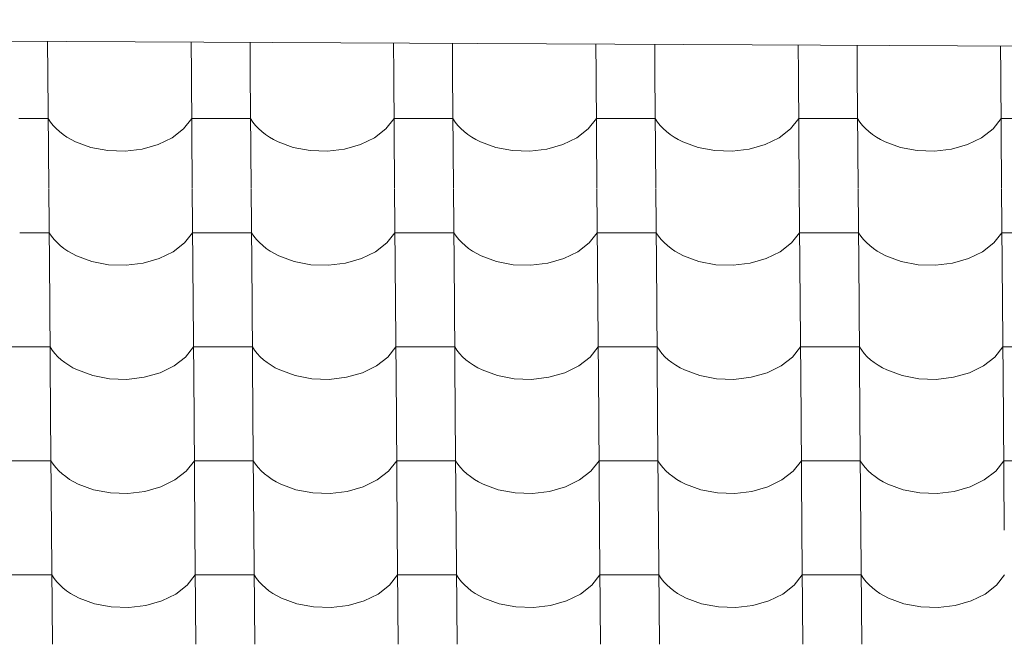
# Model space of a CAD drawing. Header units: millimetres. Extents: x -27785 to 104762, y -947 to 11132.
# Tile 36 of 146: x -16768 to -15966, y 10387 to 10896. Entities that reach past the tile are written whole.
import ezdxf

# ---------------------------------------------------------------- set-up
doc = ezdxf.new("R2010")
doc.units = ezdxf.units.MM
doc.header["$MEASUREMENT"] = 0
for name, color, linetype in [('POHLED JIŽNÍ_1_Bourané_Konstrukce - střechy a skořepiny', 7, 'Continuous'), ('POHLED JIŽNÍ_1_Bourané_Výplně - Povrchové', 7, 'Continuous'), ('POHLED JIŽNÍ_1_Konstrukce - nosné', 7, 'Continuous')]:
    doc.layers.add(name, color=color, linetype=linetype)

# ---------------------------------------------------------------- blocks, each defined once
blk = doc.blocks.new('*X2', base_point=(-29303.7, -27473.93))
at = {"layer": 'POHLED JIŽNÍ_1_Bourané_Výplně - Povrchové', "color": 7, "linetype": 'Continuous', "lineweight": 13}
for p, q in [((-16745.65, 10878.13), (-16745.45, 10851.81)), ((-16628.69, 10877.57), (-16628.49, 10851.81)), ((-16580.65, 10877.34), (-16580.45, 10851.81)), ((-16463.69, 10876.79), (-16463.49, 10851.81)), ((-16415.65, 10876.56), (-16415.46, 10851.81)), ((-16298.68, 10876), (-16298.49, 10851.81)), ((-16250.65, 10875.77), (-16250.46, 10851.81)), ((-16133.68, 10875.21), (-16133.5, 10851.81)), ((-16085.65, 10874.98), (-16085.46, 10851.81)), ((-15968.68, 10874.43), (-15968.5, 10851.81)), ((-16745.45, 10851.48), (-16744.72, 10758.8)), ((-16628.48, 10851.48), (-16627.76, 10758.8)), ((-16580.45, 10851.48), (-16579.73, 10758.8)), ((-16463.49, 10851.48), (-16462.77, 10758.8)), ((-16415.45, 10851.48), (-16414.73, 10758.8)), ((-16298.49, 10851.48), (-16297.77, 10758.8)), ((-16250.46, 10851.48), (-16249.74, 10758.8)), ((-16133.5, 10851.48), (-16132.78, 10758.8)), ((-16085.46, 10851.48), (-16084.74, 10758.8)), ((-15968.5, 10851.48), (-15967.78, 10758.8)), ((-16745.16, 10815.32), (-16769.18, 10815.32)), ((-16745.16, 10815.32), (-16743.32, 10812.53)), ((-16634.81, 10806.94), (-16628.2, 10815.32)), ((-16604.19, 10815.32), (-16628.2, 10815.32)), ((-16580.17, 10815.32), (-16604.19, 10815.32)), ((-16580.17, 10815.32), (-16578.32, 10812.53)), ((-16469.81, 10806.94), (-16463.21, 10815.32)), ((-16439.19, 10815.32), (-16463.21, 10815.32)), ((-16415.17, 10815.32), (-16439.19, 10815.32)), ((-16415.17, 10815.32), (-16413.33, 10812.53)), ((-16304.81, 10806.94), (-16298.21, 10815.32)), ((-16274.19, 10815.32), (-16298.21, 10815.32)), ((-16250.18, 10815.32), (-16274.19, 10815.32)), ((-16250.18, 10815.32), (-16248.33, 10812.53)), ((-16139.82, 10806.94), (-16133.21, 10815.32)), ((-16109.2, 10815.32), (-16133.21, 10815.32)), ((-16085.18, 10815.32), (-16109.2, 10815.32)), ((-16085.18, 10815.32), (-16083.34, 10812.53)), ((-15974.82, 10806.94), (-15968.22, 10815.32)), ((-15944.2, 10815.32), (-15968.22, 10815.32)), ((-16743.32, 10812.53), (-16741.18, 10809.83)), ((-16741.18, 10809.83), (-16738.75, 10807.25)), ((-16738.75, 10807.25), (-16736.05, 10804.78)), ((-16644.06, 10799.76), (-16634.81, 10806.94)), ((-16578.32, 10812.53), (-16576.18, 10809.83)), ((-16576.18, 10809.83), (-16573.75, 10807.25)), ((-16573.75, 10807.25), (-16571.05, 10804.78)), ((-16479.06, 10799.76), (-16469.81, 10806.94)), ((-16413.33, 10812.53), (-16411.18, 10809.83)), ((-16411.18, 10809.83), (-16408.76, 10807.25)), ((-16408.76, 10807.25), (-16406.06, 10804.78)), ((-16314.07, 10799.76), (-16304.81, 10806.94)), ((-16248.33, 10812.53), (-16246.19, 10809.83)), ((-16246.19, 10809.83), (-16243.76, 10807.25)), ((-16243.76, 10807.25), (-16241.06, 10804.78)), ((-16149.07, 10799.76), (-16139.82, 10806.94)), ((-16083.34, 10812.53), (-16081.19, 10809.83)), ((-16081.19, 10809.83), (-16078.77, 10807.25)), ((-16078.77, 10807.25), (-16076.07, 10804.78)), ((-15984.08, 10799.76), (-15974.82, 10806.94)), ((-16736.05, 10804.78), (-16733.09, 10802.45)), ((-16733.09, 10802.45), (-16729.89, 10800.28)), ((-16729.89, 10800.28), (-16726.46, 10798.26)), ((-16655.49, 10794.17), (-16644.06, 10799.76)), ((-16571.05, 10804.78), (-16568.09, 10802.45)), ((-16568.09, 10802.45), (-16564.89, 10800.28)), ((-16564.89, 10800.28), (-16561.46, 10798.26)), ((-16490.5, 10794.17), (-16479.06, 10799.76)), ((-16406.06, 10804.78), (-16403.1, 10802.45)), ((-16403.1, 10802.45), (-16399.9, 10800.28)), ((-16399.9, 10800.28), (-16396.47, 10798.26)), ((-16325.5, 10794.17), (-16314.07, 10799.76)), ((-16241.06, 10804.78), (-16238.1, 10802.45)), ((-16238.1, 10802.45), (-16234.9, 10800.28)), ((-16234.9, 10800.28), (-16231.47, 10798.26)), ((-16160.51, 10794.17), (-16149.07, 10799.76)), ((-16076.07, 10804.78), (-16073.11, 10802.45)), ((-16073.11, 10802.45), (-16069.9, 10800.28)), ((-16069.9, 10800.28), (-16066.48, 10798.26)), ((-15995.51, 10794.17), (-15984.08, 10799.76)), ((-16726.46, 10798.26), (-16722.83, 10796.41)), ((-16722.83, 10796.41), (-16710.35, 10791.84)), ((-16710.35, 10791.84), (-16696.67, 10789.25)), ((-16682.48, 10788.78), (-16668.52, 10790.45)), ((-16668.52, 10790.45), (-16655.49, 10794.17)), ((-16561.46, 10798.26), (-16557.83, 10796.41)), ((-16557.83, 10796.41), (-16545.35, 10791.84)), ((-16545.35, 10791.84), (-16531.67, 10789.25)), ((-16517.49, 10788.78), (-16503.53, 10790.45)), ((-16503.53, 10790.45), (-16490.5, 10794.17)), ((-16396.47, 10798.26), (-16392.83, 10796.41)), ((-16392.83, 10796.41), (-16380.35, 10791.84)), ((-16380.35, 10791.84), (-16366.67, 10789.25)), ((-16352.49, 10788.78), (-16338.53, 10790.45)), ((-16338.53, 10790.45), (-16325.5, 10794.17)), ((-16231.47, 10798.26), (-16227.84, 10796.41)), ((-16227.84, 10796.41), (-16215.36, 10791.84)), ((-16215.36, 10791.84), (-16201.68, 10789.25)), ((-16187.5, 10788.78), (-16173.53, 10790.45)), ((-16173.53, 10790.45), (-16160.51, 10794.17)), ((-16066.48, 10798.26), (-16062.84, 10796.41)), ((-16062.84, 10796.41), (-16050.36, 10791.84)), ((-16050.36, 10791.84), (-16036.68, 10789.25)), ((-16022.5, 10788.78), (-16008.54, 10790.45)), ((-16008.54, 10790.45), (-15995.51, 10794.17)), ((-16696.67, 10789.25), (-16682.48, 10788.78)), ((-16531.67, 10789.25), (-16517.49, 10788.78)), ((-16366.67, 10789.25), (-16352.49, 10788.78)), ((-16201.68, 10789.25), (-16187.5, 10788.78)), ((-16036.68, 10789.25), (-16022.5, 10788.78)), ((-16744.72, 10758.47), (-16744, 10665.79)), ((-16627.76, 10758.47), (-16627.04, 10665.79)), ((-16579.73, 10758.47), (-16579.01, 10665.79)), ((-16462.76, 10758.47), (-16462.04, 10665.79)), ((-16414.73, 10758.47), (-16414.01, 10665.79)), ((-16297.77, 10758.47), (-16297.05, 10665.79)), ((-16249.73, 10758.47), (-16249.01, 10665.79)), ((-16132.77, 10758.47), (-16132.05, 10665.79)), ((-16084.74, 10758.47), (-16084.02, 10665.79)), ((-15967.78, 10758.47), (-15967.06, 10665.79)), ((-16744.44, 10722.31), (-16768.46, 10722.31)), ((-16744.44, 10722.31), (-16742.6, 10719.52)), ((-16742.6, 10719.52), (-16740.45, 10716.82)), ((-16634.08, 10713.93), (-16627.48, 10722.31)), ((-16603.46, 10722.31), (-16627.48, 10722.31)), ((-16579.45, 10722.31), (-16603.46, 10722.31)), ((-16579.45, 10722.31), (-16577.6, 10719.52)), ((-16577.6, 10719.52), (-16575.46, 10716.82)), ((-16469.09, 10713.93), (-16462.48, 10722.31)), ((-16438.47, 10722.31), (-16462.48, 10722.31)), ((-16414.45, 10722.31), (-16438.47, 10722.31)), ((-16414.45, 10722.31), (-16412.6, 10719.52)), ((-16412.6, 10719.52), (-16410.46, 10716.82)), ((-16304.09, 10713.93), (-16297.49, 10722.31)), ((-16273.47, 10722.31), (-16297.49, 10722.31)), ((-16249.45, 10722.31), (-16273.47, 10722.31)), ((-16249.45, 10722.31), (-16247.61, 10719.52)), ((-16247.61, 10719.52), (-16245.47, 10716.82)), ((-16139.09, 10713.93), (-16132.49, 10722.31)), ((-16108.47, 10722.31), (-16132.49, 10722.31)), ((-16084.46, 10722.31), (-16108.47, 10722.31)), ((-16084.46, 10722.31), (-16082.61, 10719.52)), ((-16082.61, 10719.52), (-16080.47, 10716.82)), ((-15974.1, 10713.93), (-15967.5, 10722.31)), ((-15943.48, 10722.31), (-15967.5, 10722.31)), ((-16740.45, 10716.82), (-16738.03, 10714.24)), ((-16738.03, 10714.24), (-16735.33, 10711.77)), ((-16735.33, 10711.77), (-16732.37, 10709.45)), ((-16643.34, 10706.76), (-16634.08, 10713.93)), ((-16575.46, 10716.82), (-16573.03, 10714.24)), ((-16573.03, 10714.24), (-16570.33, 10711.77)), ((-16570.33, 10711.77), (-16567.37, 10709.45)), ((-16478.34, 10706.76), (-16469.09, 10713.93)), ((-16410.46, 10716.82), (-16408.03, 10714.24)), ((-16408.03, 10714.24), (-16405.33, 10711.77)), ((-16405.33, 10711.77), (-16402.37, 10709.45)), ((-16313.34, 10706.76), (-16304.09, 10713.93)), ((-16245.47, 10716.82), (-16243.04, 10714.24)), ((-16243.04, 10714.24), (-16240.34, 10711.77)), ((-16240.34, 10711.77), (-16237.38, 10709.45)), ((-16148.35, 10706.76), (-16139.09, 10713.93)), ((-16080.47, 10716.82), (-16078.04, 10714.24)), ((-16078.04, 10714.24), (-16075.34, 10711.77)), ((-16075.34, 10711.77), (-16072.38, 10709.45)), ((-15983.35, 10706.76), (-15974.1, 10713.93)), ((-16732.37, 10709.45), (-16729.16, 10707.27)), ((-16729.16, 10707.27), (-16725.74, 10705.25)), ((-16725.74, 10705.25), (-16722.1, 10703.4)), ((-16722.1, 10703.4), (-16709.62, 10698.83)), ((-16654.77, 10701.16), (-16643.34, 10706.76)), ((-16567.37, 10709.45), (-16564.17, 10707.27)), ((-16564.17, 10707.27), (-16560.74, 10705.25)), ((-16560.74, 10705.25), (-16557.11, 10703.4)), ((-16557.11, 10703.4), (-16544.63, 10698.83)), ((-16489.77, 10701.16), (-16478.34, 10706.76)), ((-16402.37, 10709.45), (-16399.17, 10707.27)), ((-16399.17, 10707.27), (-16395.75, 10705.25)), ((-16395.75, 10705.25), (-16392.11, 10703.4)), ((-16392.11, 10703.4), (-16379.63, 10698.83)), ((-16324.78, 10701.16), (-16313.34, 10706.76)), ((-16237.38, 10709.45), (-16234.18, 10707.27)), ((-16234.18, 10707.27), (-16230.75, 10705.25)), ((-16230.75, 10705.25), (-16227.11, 10703.4)), ((-16227.11, 10703.4), (-16214.63, 10698.83)), ((-16159.78, 10701.16), (-16148.35, 10706.76)), ((-16072.38, 10709.45), (-16069.18, 10707.27)), ((-16069.18, 10707.27), (-16065.75, 10705.25)), ((-16065.75, 10705.25), (-16062.12, 10703.4)), ((-16062.12, 10703.4), (-16049.64, 10698.83)), ((-15994.79, 10701.16), (-15983.35, 10706.76)), ((-16709.62, 10698.83), (-16695.94, 10696.24)), ((-16695.94, 10696.24), (-16681.76, 10695.77)), ((-16681.76, 10695.77), (-16667.8, 10697.44)), ((-16667.8, 10697.44), (-16654.77, 10701.16)), ((-16544.63, 10698.83), (-16530.95, 10696.24)), ((-16530.95, 10696.24), (-16516.77, 10695.77)), ((-16516.77, 10695.77), (-16502.8, 10697.44)), ((-16502.8, 10697.44), (-16489.77, 10701.16)), ((-16379.63, 10698.83), (-16365.95, 10696.24)), ((-16365.95, 10696.24), (-16351.77, 10695.77)), ((-16351.77, 10695.77), (-16337.81, 10697.44)), ((-16337.81, 10697.44), (-16324.78, 10701.16)), ((-16214.63, 10698.83), (-16200.96, 10696.24)), ((-16200.96, 10696.24), (-16186.77, 10695.77)), ((-16186.77, 10695.77), (-16172.81, 10697.44)), ((-16172.81, 10697.44), (-16159.78, 10701.16)), ((-16049.64, 10698.83), (-16035.96, 10696.24)), ((-16035.96, 10696.24), (-16021.78, 10695.77)), ((-16021.78, 10695.77), (-16007.82, 10697.44)), ((-16007.82, 10697.44), (-15994.79, 10701.16)), ((-16744, 10665.46), (-16743.28, 10572.79)), ((-16627.04, 10665.46), (-16626.32, 10572.79)), ((-16579, 10665.46), (-16578.28, 10572.79)), ((-16462.04, 10665.46), (-16461.32, 10572.79)), ((-16414.01, 10665.46), (-16413.29, 10572.79)), ((-16297.04, 10665.46), (-16296.32, 10572.79)), ((-16249.01, 10665.46), (-16248.29, 10572.79)), ((-16132.05, 10665.46), (-16131.33, 10572.79)), ((-16084.01, 10665.46), (-16083.29, 10572.79)), ((-15967.05, 10665.46), (-15966.33, 10572.79)), ((-16767.73, 10629.3), (-16791.75, 10629.3)), ((-16743.72, 10629.3), (-16767.73, 10629.3)), ((-16743.72, 10629.3), (-16741.87, 10626.51)), ((-16741.87, 10626.51), (-16739.73, 10623.81)), ((-16739.73, 10623.81), (-16737.3, 10621.23)), ((-16633.36, 10620.92), (-16626.76, 10629.3)), ((-16602.74, 10629.3), (-16626.76, 10629.3)), ((-16578.72, 10629.3), (-16602.74, 10629.3)), ((-16578.72, 10629.3), (-16576.88, 10626.51)), ((-16576.88, 10626.51), (-16574.73, 10623.81)), ((-16574.73, 10623.81), (-16572.31, 10621.23)), ((-16468.36, 10620.92), (-16461.76, 10629.3)), ((-16437.74, 10629.3), (-16461.76, 10629.3)), ((-16413.73, 10629.3), (-16437.74, 10629.3)), ((-16413.73, 10629.3), (-16411.88, 10626.51)), ((-16411.88, 10626.51), (-16409.74, 10623.81)), ((-16409.74, 10623.81), (-16407.31, 10621.23)), ((-16303.37, 10620.92), (-16296.76, 10629.3)), ((-16272.75, 10629.3), (-16296.76, 10629.3)), ((-16248.73, 10629.3), (-16272.75, 10629.3)), ((-16248.73, 10629.3), (-16246.88, 10626.51)), ((-16246.88, 10626.51), (-16244.74, 10623.81)), ((-16244.74, 10623.81), (-16242.31, 10621.23)), ((-16138.37, 10620.92), (-16131.77, 10629.3)), ((-16107.75, 10629.3), (-16131.77, 10629.3)), ((-16083.73, 10629.3), (-16107.75, 10629.3)), ((-16083.73, 10629.3), (-16081.89, 10626.51)), ((-16081.89, 10626.51), (-16079.75, 10623.81)), ((-16079.75, 10623.81), (-16077.32, 10621.23)), ((-15973.37, 10620.92), (-15966.77, 10629.3)), ((-15942.75, 10629.3), (-15966.77, 10629.3)), ((-16737.3, 10621.23), (-16734.6, 10618.76)), ((-16734.6, 10618.76), (-16731.64, 10616.44)), ((-16731.64, 10616.44), (-16728.44, 10614.26)), ((-16728.44, 10614.26), (-16725.01, 10612.24)), ((-16654.05, 10608.16), (-16642.61, 10613.75)), ((-16642.61, 10613.75), (-16633.36, 10620.92)), ((-16572.31, 10621.23), (-16569.61, 10618.76)), ((-16569.61, 10618.76), (-16566.65, 10616.44)), ((-16566.65, 10616.44), (-16563.45, 10614.26)), ((-16563.45, 10614.26), (-16560.02, 10612.24)), ((-16489.05, 10608.16), (-16477.62, 10613.75)), ((-16477.62, 10613.75), (-16468.36, 10620.92)), ((-16407.31, 10621.23), (-16404.61, 10618.76)), ((-16404.61, 10618.76), (-16401.65, 10616.44)), ((-16401.65, 10616.44), (-16398.45, 10614.26)), ((-16398.45, 10614.26), (-16395.02, 10612.24)), ((-16324.05, 10608.16), (-16312.62, 10613.75)), ((-16312.62, 10613.75), (-16303.37, 10620.92)), ((-16242.31, 10621.23), (-16239.61, 10618.76)), ((-16239.61, 10618.76), (-16236.66, 10616.44)), ((-16236.66, 10616.44), (-16233.45, 10614.26)), ((-16233.45, 10614.26), (-16230.03, 10612.24)), ((-16159.06, 10608.16), (-16147.62, 10613.75)), ((-16147.62, 10613.75), (-16138.37, 10620.92)), ((-16077.32, 10621.23), (-16074.62, 10618.76)), ((-16074.62, 10618.76), (-16071.66, 10616.44)), ((-16071.66, 10616.44), (-16068.46, 10614.26)), ((-16068.46, 10614.26), (-16065.03, 10612.24)), ((-15994.06, 10608.16), (-15982.63, 10613.75)), ((-15982.63, 10613.75), (-15973.37, 10620.92)), ((-16725.01, 10612.24), (-16721.38, 10610.39)), ((-16721.38, 10610.39), (-16708.9, 10605.82)), ((-16708.9, 10605.82), (-16695.22, 10603.23)), ((-16667.08, 10604.43), (-16654.05, 10608.16)), ((-16560.02, 10612.24), (-16556.38, 10610.39)), ((-16556.38, 10610.39), (-16543.9, 10605.82)), ((-16543.9, 10605.82), (-16530.22, 10603.23)), ((-16502.08, 10604.43), (-16489.05, 10608.16)), ((-16395.02, 10612.24), (-16391.39, 10610.39)), ((-16391.39, 10610.39), (-16378.91, 10605.82)), ((-16378.91, 10605.82), (-16365.23, 10603.23)), ((-16337.08, 10604.43), (-16324.05, 10608.16)), ((-16230.03, 10612.24), (-16226.39, 10610.39)), ((-16226.39, 10610.39), (-16213.91, 10605.82)), ((-16213.91, 10605.82), (-16200.23, 10603.23)), ((-16172.09, 10604.43), (-16159.06, 10608.16)), ((-16065.03, 10612.24), (-16061.39, 10610.39)), ((-16061.39, 10610.39), (-16048.92, 10605.82)), ((-16048.92, 10605.82), (-16035.24, 10603.23)), ((-16007.09, 10604.43), (-15994.06, 10608.16)), ((-16695.22, 10603.23), (-16681.04, 10602.76)), ((-16681.04, 10602.76), (-16667.08, 10604.43)), ((-16530.22, 10603.23), (-16516.04, 10602.76)), ((-16516.04, 10602.76), (-16502.08, 10604.43)), ((-16365.23, 10603.23), (-16351.05, 10602.76)), ((-16351.05, 10602.76), (-16337.08, 10604.43)), ((-16200.23, 10603.23), (-16186.05, 10602.76)), ((-16186.05, 10602.76), (-16172.09, 10604.43)), ((-16035.24, 10603.23), (-16021.05, 10602.76)), ((-16021.05, 10602.76), (-16007.09, 10604.43)), ((-16743.28, 10572.45), (-16742.55, 10479.78)), ((-16626.31, 10572.45), (-16625.59, 10479.78)), ((-16578.28, 10572.45), (-16577.56, 10479.78)), ((-16461.32, 10572.45), (-16460.6, 10479.78)), ((-16413.28, 10572.45), (-16412.56, 10479.78)), ((-16296.32, 10572.45), (-16295.6, 10479.78)), ((-16248.29, 10572.45), (-16247.57, 10479.78)), ((-16131.33, 10572.45), (-16130.6, 10479.78)), ((-16083.29, 10572.45), (-16082.57, 10479.78)), ((-15966.33, 10572.45), (-15965.61, 10479.78)), ((-16767.01, 10536.29), (-16791.03, 10536.29)), ((-16742.99, 10536.29), (-16767.01, 10536.29)), ((-16742.99, 10536.29), (-16741.15, 10533.5)), ((-16741.15, 10533.5), (-16739.01, 10530.8)), ((-16632.63, 10527.91), (-16626.03, 10536.29)), ((-16602.01, 10536.29), (-16626.03, 10536.29)), ((-16578, 10536.29), (-16602.01, 10536.29)), ((-16578, 10536.29), (-16576.15, 10533.5)), ((-16576.15, 10533.5), (-16574.01, 10530.8)), ((-16467.64, 10527.91), (-16461.04, 10536.29)), ((-16437.02, 10536.29), (-16461.04, 10536.29)), ((-16413, 10536.29), (-16437.02, 10536.29)), ((-16413, 10536.29), (-16411.16, 10533.5)), ((-16411.16, 10533.5), (-16409.01, 10530.8)), ((-16302.64, 10527.91), (-16296.04, 10536.29)), ((-16272.02, 10536.29), (-16296.04, 10536.29)), ((-16248.01, 10536.29), (-16272.02, 10536.29)), ((-16248.01, 10536.29), (-16246.16, 10533.5)), ((-16246.16, 10533.5), (-16244.02, 10530.8)), ((-16137.65, 10527.91), (-16131.04, 10536.29)), ((-16107.03, 10536.29), (-16131.04, 10536.29)), ((-16083.01, 10536.29), (-16107.03, 10536.29)), ((-16083.01, 10536.29), (-16081.16, 10533.5)), ((-16081.16, 10533.5), (-16079.02, 10530.8)), ((-15972.65, 10527.91), (-15966.05, 10536.29)), ((-15942.03, 10536.29), (-15966.05, 10536.29)), ((-16739.01, 10530.8), (-16736.58, 10528.22)), ((-16736.58, 10528.22), (-16733.88, 10525.75)), ((-16733.88, 10525.75), (-16730.92, 10523.43)), ((-16641.89, 10520.74), (-16632.63, 10527.91)), ((-16574.01, 10530.8), (-16571.58, 10528.22)), ((-16571.58, 10528.22), (-16568.88, 10525.75)), ((-16568.88, 10525.75), (-16565.92, 10523.43)), ((-16476.89, 10520.74), (-16467.64, 10527.91)), ((-16409.01, 10530.8), (-16406.59, 10528.22)), ((-16406.59, 10528.22), (-16403.89, 10525.75)), ((-16403.89, 10525.75), (-16400.93, 10523.43)), ((-16311.9, 10520.74), (-16302.64, 10527.91)), ((-16244.02, 10530.8), (-16241.59, 10528.22)), ((-16241.59, 10528.22), (-16238.89, 10525.75)), ((-16238.89, 10525.75), (-16235.93, 10523.43)), ((-16146.9, 10520.74), (-16137.65, 10527.91)), ((-16079.02, 10530.8), (-16076.59, 10528.22)), ((-16076.59, 10528.22), (-16073.89, 10525.75)), ((-16073.89, 10525.75), (-16070.94, 10523.43)), ((-15981.9, 10520.74), (-15972.65, 10527.91)), ((-16730.92, 10523.43), (-16727.72, 10521.25)), ((-16727.72, 10521.25), (-16724.29, 10519.23)), ((-16724.29, 10519.23), (-16720.65, 10517.38)), ((-16720.65, 10517.38), (-16708.18, 10512.81)), ((-16653.32, 10515.15), (-16641.89, 10520.74)), ((-16565.92, 10523.43), (-16562.72, 10521.25)), ((-16562.72, 10521.25), (-16559.29, 10519.23)), ((-16559.29, 10519.23), (-16555.66, 10517.38)), ((-16555.66, 10517.38), (-16543.18, 10512.81)), ((-16488.33, 10515.15), (-16476.89, 10520.74)), ((-16400.93, 10523.43), (-16397.73, 10521.25)), ((-16397.73, 10521.25), (-16394.3, 10519.23)), ((-16394.3, 10519.23), (-16390.66, 10517.38)), ((-16390.66, 10517.38), (-16378.18, 10512.81)), ((-16323.33, 10515.15), (-16311.9, 10520.74)), ((-16235.93, 10523.43), (-16232.73, 10521.25)), ((-16232.73, 10521.25), (-16229.3, 10519.23)), ((-16229.3, 10519.23), (-16225.67, 10517.38)), ((-16225.67, 10517.38), (-16213.19, 10512.81)), ((-16158.33, 10515.15), (-16146.9, 10520.74)), ((-16070.94, 10523.43), (-16067.73, 10521.25)), ((-16067.73, 10521.25), (-16064.31, 10519.23)), ((-16064.31, 10519.23), (-16060.67, 10517.38)), ((-16060.67, 10517.38), (-16048.19, 10512.81)), ((-15993.34, 10515.15), (-15981.9, 10520.74)), ((-16708.18, 10512.81), (-16694.5, 10510.22)), ((-16694.5, 10510.22), (-16680.31, 10509.75)), ((-16680.31, 10509.75), (-16666.35, 10511.42)), ((-16666.35, 10511.42), (-16653.32, 10515.15)), ((-16543.18, 10512.81), (-16529.5, 10510.22)), ((-16529.5, 10510.22), (-16515.32, 10509.75)), ((-16515.32, 10509.75), (-16501.36, 10511.42)), ((-16501.36, 10511.42), (-16488.33, 10515.15)), ((-16378.18, 10512.81), (-16364.5, 10510.22)), ((-16364.5, 10510.22), (-16350.32, 10509.75)), ((-16350.32, 10509.75), (-16336.36, 10511.42)), ((-16336.36, 10511.42), (-16323.33, 10515.15)), ((-16213.19, 10512.81), (-16199.51, 10510.22)), ((-16199.51, 10510.22), (-16185.33, 10509.75)), ((-16185.33, 10509.75), (-16171.36, 10511.42)), ((-16171.36, 10511.42), (-16158.33, 10515.15)), ((-16048.19, 10512.81), (-16034.51, 10510.22)), ((-16034.51, 10510.22), (-16020.33, 10509.75)), ((-16020.33, 10509.75), (-16006.37, 10511.42)), ((-16006.37, 10511.42), (-15993.34, 10515.15)), ((-16742.55, 10479.44), (-16741.83, 10386.77)), ((-16625.59, 10479.44), (-16624.87, 10386.77)), ((-16577.56, 10479.44), (-16576.83, 10386.77)), ((-16460.59, 10479.44), (-16459.87, 10386.77)), ((-16412.56, 10479.44), (-16411.84, 10386.77)), ((-16295.6, 10479.44), (-16294.88, 10386.77)), ((-16247.56, 10479.44), (-16246.84, 10386.77)), ((-16130.6, 10479.44), (-16129.88, 10386.77)), ((-16082.57, 10479.44), (-16081.85, 10386.77)), ((-16766.29, 10443.29), (-16790.3, 10443.29)), ((-16742.27, 10443.29), (-16766.29, 10443.29)), ((-16742.27, 10443.29), (-16740.42, 10440.49)), ((-16740.42, 10440.49), (-16738.28, 10437.8)), ((-16738.28, 10437.8), (-16735.85, 10435.21)), ((-16631.91, 10434.9), (-16625.31, 10443.29)), ((-16601.29, 10443.29), (-16625.31, 10443.29)), ((-16577.27, 10443.29), (-16601.29, 10443.29)), ((-16577.27, 10443.29), (-16575.43, 10440.49)), ((-16575.43, 10440.49), (-16573.29, 10437.8)), ((-16573.29, 10437.8), (-16570.86, 10435.21)), ((-16466.91, 10434.9), (-16460.31, 10443.29)), ((-16436.3, 10443.29), (-16460.31, 10443.29)), ((-16412.28, 10443.29), (-16436.3, 10443.29)), ((-16412.28, 10443.29), (-16410.43, 10440.49)), ((-16410.43, 10440.49), (-16408.29, 10437.8)), ((-16408.29, 10437.8), (-16405.86, 10435.21)), ((-16301.92, 10434.9), (-16295.32, 10443.29)), ((-16271.3, 10443.29), (-16295.32, 10443.29)), ((-16247.28, 10443.29), (-16271.3, 10443.29)), ((-16247.28, 10443.29), (-16245.44, 10440.49)), ((-16245.44, 10440.49), (-16243.29, 10437.8)), ((-16243.29, 10437.8), (-16240.87, 10435.21)), ((-16136.92, 10434.9), (-16130.32, 10443.29)), ((-16106.3, 10443.29), (-16130.32, 10443.29)), ((-16082.29, 10443.29), (-16106.3, 10443.29)), ((-16082.29, 10443.29), (-16080.44, 10440.49)), ((-16080.44, 10440.49), (-16078.3, 10437.8)), ((-16078.3, 10437.8), (-16075.87, 10435.21)), ((-15971.93, 10434.9), (-15965.32, 10443.29)), ((-16735.85, 10435.21), (-16733.15, 10432.75)), ((-16733.15, 10432.75), (-16730.2, 10430.42)), ((-16730.2, 10430.42), (-16726.99, 10428.24)), ((-16641.16, 10427.73), (-16631.91, 10434.9)), ((-16570.86, 10435.21), (-16568.16, 10432.75)), ((-16568.16, 10432.75), (-16565.2, 10430.42)), ((-16565.2, 10430.42), (-16562, 10428.24)), ((-16476.17, 10427.73), (-16466.91, 10434.9)), ((-16405.86, 10435.21), (-16403.16, 10432.75)), ((-16403.16, 10432.75), (-16400.2, 10430.42)), ((-16400.2, 10430.42), (-16397, 10428.24)), ((-16311.17, 10427.73), (-16301.92, 10434.9)), ((-16240.87, 10435.21), (-16238.17, 10432.75)), ((-16238.17, 10432.75), (-16235.21, 10430.42)), ((-16235.21, 10430.42), (-16232.01, 10428.24)), ((-16146.18, 10427.73), (-16136.92, 10434.9)), ((-16075.87, 10435.21), (-16073.17, 10432.75)), ((-16073.17, 10432.75), (-16070.21, 10430.42)), ((-16070.21, 10430.42), (-16067.01, 10428.24)), ((-15981.18, 10427.73), (-15971.93, 10434.9)), ((-16726.99, 10428.24), (-16723.57, 10426.22)), ((-16723.57, 10426.22), (-16719.93, 10424.37)), ((-16719.93, 10424.37), (-16707.45, 10419.8)), ((-16665.63, 10418.41), (-16652.6, 10422.14)), ((-16652.6, 10422.14), (-16641.16, 10427.73)), ((-16562, 10428.24), (-16558.57, 10426.22)), ((-16558.57, 10426.22), (-16554.93, 10424.37)), ((-16554.93, 10424.37), (-16542.46, 10419.8)), ((-16500.63, 10418.41), (-16487.6, 10422.14)), ((-16487.6, 10422.14), (-16476.17, 10427.73)), ((-16397, 10428.24), (-16393.57, 10426.22)), ((-16393.57, 10426.22), (-16389.94, 10424.37)), ((-16389.94, 10424.37), (-16377.46, 10419.8)), ((-16335.64, 10418.41), (-16322.61, 10422.14)), ((-16322.61, 10422.14), (-16311.17, 10427.73)), ((-16232.01, 10428.24), (-16228.58, 10426.22)), ((-16228.58, 10426.22), (-16224.94, 10424.37)), ((-16224.94, 10424.37), (-16212.46, 10419.8)), ((-16170.64, 10418.41), (-16157.61, 10422.14)), ((-16157.61, 10422.14), (-16146.18, 10427.73)), ((-16067.01, 10428.24), (-16063.58, 10426.22)), ((-16063.58, 10426.22), (-16059.95, 10424.37)), ((-16059.95, 10424.37), (-16047.47, 10419.8)), ((-16005.64, 10418.41), (-15992.61, 10422.14)), ((-15992.61, 10422.14), (-15981.18, 10427.73)), ((-16707.45, 10419.8), (-16693.77, 10417.21)), ((-16693.77, 10417.21), (-16679.59, 10416.74)), ((-16679.59, 10416.74), (-16665.63, 10418.41)), ((-16542.46, 10419.8), (-16528.78, 10417.21)), ((-16528.78, 10417.21), (-16514.59, 10416.74)), ((-16514.59, 10416.74), (-16500.63, 10418.41)), ((-16377.46, 10419.8), (-16363.78, 10417.21)), ((-16363.78, 10417.21), (-16349.6, 10416.74)), ((-16349.6, 10416.74), (-16335.64, 10418.41)), ((-16212.46, 10419.8), (-16198.78, 10417.21)), ((-16198.78, 10417.21), (-16184.6, 10416.74)), ((-16184.6, 10416.74), (-16170.64, 10418.41)), ((-16047.47, 10419.8), (-16033.79, 10417.21)), ((-16033.79, 10417.21), (-16019.61, 10416.74)), ((-16019.61, 10416.74), (-16005.64, 10418.41))]:
    blk.add_line(p, q, dxfattribs=at)

msp = doc.modelspace()

# ---------------------------------------------------------------- linework, layer by layer
at = {"layer": 'POHLED JIŽNÍ_1_Bourané_Konstrukce - střechy a skořepiny', "color": 7, "linetype": 'Continuous', "lineweight": 13}
msp.add_line((-129.54, 10798.97), (-20488.57, 10895.96), dxfattribs=at)

# ---------------------------------------------------------------- block references
at = {"layer": 'POHLED JIŽNÍ_1_Konstrukce - nosné', "color": 9, "linetype": 'Continuous', "lineweight": 13}
msp.add_blockref('*X2', (-29303.7, -27473.93), dxfattribs=at)

doc.saveas('drawing.dxf')
